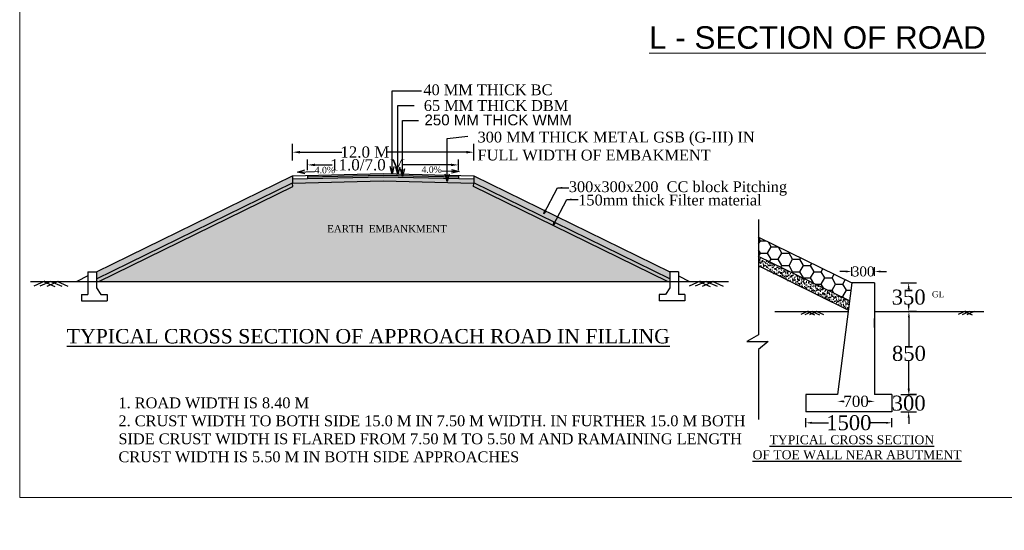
# Model space of a CAD drawing. Header units: millimetres. Extents: x 103078 to 43837761, y -12669217 to 12462298.
# Tile 1 of 5: x 30123312 to 30254704, y -210950 to -142802. Entities that reach past the tile are written whole.
import ezdxf

# ---------------------------------------------------------------- set-up
doc = ezdxf.new("R2010")
doc.units = ezdxf.units.MM
doc.header["$LTSCALE"] = 60
doc.header["$MEASUREMENT"] = 0
doc.linetypes.add('ACAD_ISO03W100', pattern=[30, 12, -18])
doc.layers.add('PDF_H.F.L.', color=7, linetype='ACAD_ISO03W100')
doc.styles.add('Annotative', font='arial.ttf')
doc.styles.add('style1', font='txt.shx', dxfattribs={"height": 1})
doc.dimstyles.get("Standard").update_dxf_attribs({"dimtxt": 400, "dimasz": 215, "dimexe": 0.18, "dimexo": 0.0625, "dimgap": 0.09, "dimtad": 0, "dimtih": 1, "dimtoh": 1, "dimdec": 0, "dimzin": 4, "dimdsep": 46, "dimtxsty": 'Standard', "dimblk": 'OPEN90', "dimcen": 0, "dimadec": 0, "dimazin": 1, "dimtfac": 1, "dimtdec": 0, "dimtix": 1, "dimtofl": 0, "dimtmove": 0, "dimatfit": 3, "dimldrblk": 'OPEN30', "dimfxl": 1, "dimtolj": 1, "dimtzin": 0, "dimarcsym": 0})
pattern_1 = [(37.5, (23945264.84, 733250.63), (-5.442626, 166.4775736), [0, -131.328, 0, -146.88, 0, -140.4]), (7.5, (23945264.84, 733250.63), (152.908707, 243.83342), [0, -70.848, 0, -118.368, 0, -45.36]), (327.5, (23945158.57, 733250.63), (269.061857, 0.4889422), [0, -43.2, 0, -155.52, 0, -203.04]), (317.5, (23945158.57, 733250.63), (259.729339, 75.831169), [0, -21.6, 0, -101.952, 0, -116.64])]

# ---------------------------------------------------------------- blocks, each defined once
blk = doc.blocks.new('*D6557')
at = {"color": 0, "linetype": 'Continuous', "lineweight": -2, "transparency": 16777216}
for p, q in [((30159719, -160485), (30159719, -160485)), ((30160719, -160485), (30166322, -160485)), ((30182911, -160485), (30172416, -160485)), ((30183911, -160485), (30183911, -160485))]:
    blk.add_line(p, q, dxfattribs=at)
at = {"color": 0, "linetype": 'Continuous', "lineweight": 9, "transparency": 16777216}
for points in [[(30160719, -160319), (30160719, -160652), (30159719, -160485)], [(30182911, -160319), (30182911, -160652), (30183911, -160485)]]:
    blk.add_solid(points, dxfattribs=at)
at = {"layer": 'Defpoints', "color": 0, "linetype": 'Continuous', "lineweight": 9, "transparency": 16777216}
for p in [(30159719, -160485), (30183911, -160485), (30183911, -160485)]:
    blk.add_point(p, dxfattribs=at)
at = {"color": 0, "linetype": 'Continuous', "transparency": 16777216, "insert": (30169369, -160485), "char_height": 300, "attachment_point": 5}
blk.add_mtext('\\A1;{\\fTimes New Roman|b0|i0|c0|p18;\\H5x;12.0 M}', dxfattribs=at)
blk = doc.blocks.new('*D6558')
at = {"color": 0, "linetype": 'Continuous', "lineweight": -2, "transparency": 16777216}
for p, q in [((30161724, -162185), (30161724, -162185)), ((30162724, -162185), (30164996, -162185)), ((30180884, -162185), (30174473, -162185)), ((30181884, -162185), (30181884, -162185))]:
    blk.add_line(p, q, dxfattribs=at)
at = {"color": 0, "linetype": 'Continuous', "lineweight": 9, "transparency": 16777216}
for points in [[(30162724, -162018), (30162724, -162352), (30161724, -162185)], [(30180884, -162018), (30180884, -162352), (30181884, -162185)]]:
    blk.add_solid(points, dxfattribs=at)
at = {"layer": 'Defpoints', "color": 0, "linetype": 'Continuous', "lineweight": 9, "transparency": 16777216}
for p in [(30161724, -162185), (30181884, -162185), (30181884, -162185)]:
    blk.add_point(p, dxfattribs=at)
at = {"color": 0, "linetype": 'Continuous', "transparency": 16777216, "insert": (30169734, -162185), "char_height": 300, "attachment_point": 5}
blk.add_mtext('\\A1;{\\fTimes New Roman|b0|i0|c0|p18;\\H5x;11.0/7.0 M}', dxfattribs=at)
blk = doc.blocks.new('*D6551')
at = {"color": 0, "linetype": 'Continuous', "lineweight": -2, "transparency": 16777216}
for p, q in [((30233540, -176410), (30232740, -176410)), ((30234340, -176410), (30234340, -176410)), ((30237400, -176410), (30237400, -176410)), ((30238200, -176410), (30239000, -176410))]:
    blk.add_line(p, q, dxfattribs=at)
at = {"color": 0, "linetype": 'Continuous', "lineweight": 9, "transparency": 16777216}
for points in [[(30233540, -176277), (30233540, -176544), (30234340, -176410)], [(30238200, -176277), (30238200, -176544), (30237400, -176410)]]:
    blk.add_solid(points, dxfattribs=at)
at = {"layer": 'Defpoints', "color": 0, "linetype": 'Continuous', "lineweight": 9, "transparency": 16777216}
for p in [(30234340, -176410), (30237400, -176410), (30237400, -176410)]:
    blk.add_point(p, dxfattribs=at)
at = {"color": 0, "linetype": 'Continuous', "transparency": 16777216, "insert": (30235870, -176410), "char_height": 400, "attachment_point": 5}
blk.add_mtext('\\A1;{\\fTimes New Roman|b0|i0|c0|p18;\\H3.33333x;300}', dxfattribs=at)
blk = doc.blocks.new('*D6552')
at = {"color": 0, "linetype": 'Continuous', "lineweight": -2, "transparency": 16777216}
for p, q in [((30228220, -196602), (30228220, -196602)), ((30229020, -196602), (30231230, -196602)), ((30238895, -196602), (30236685, -196602)), ((30239695, -196602), (30239695, -196602))]:
    blk.add_line(p, q, dxfattribs=at)
at = {"color": 0, "linetype": 'Continuous', "lineweight": 9, "transparency": 16777216}
for points in [[(30229020, -196469), (30229020, -196735), (30228220, -196602)], [(30238895, -196469), (30238895, -196735), (30239695, -196602)]]:
    blk.add_solid(points, dxfattribs=at)
at = {"layer": 'Defpoints', "color": 0, "linetype": 'Continuous', "lineweight": 9, "transparency": 16777216}
for p in [(30228220, -196602), (30239695, -196602), (30239695, -196602)]:
    blk.add_point(p, dxfattribs=at)
at = {"color": 0, "linetype": 'Continuous', "transparency": 16777216, "insert": (30233957, -196602), "char_height": 400, "attachment_point": 5}
blk.add_mtext('\\A1;{\\fTimes New Roman|b0|i0|c0|p18;\\H5x;1500}', dxfattribs=at)
blk = doc.blocks.new('*D6553')
at = {"color": 0, "linetype": 'Continuous', "lineweight": -2, "transparency": 16777216}
for p, q in [((30232451, -193742), (30232451, -193742)), ((30233251, -193742), (30233345, -193742)), ((30236600, -193742), (30236506, -193742)), ((30237400, -193777), (30237400, -193742))]:
    blk.add_line(p, q, dxfattribs=at)
at = {"color": 0, "linetype": 'Continuous', "lineweight": 9, "transparency": 16777216}
for points in [[(30233251, -193608), (30233251, -193875), (30232451, -193742)], [(30236600, -193608), (30236600, -193875), (30237400, -193742)]]:
    blk.add_solid(points, dxfattribs=at)
at = {"layer": 'Defpoints', "color": 0, "linetype": 'Continuous', "lineweight": 9, "transparency": 16777216}
for p in [(30232451, -193742), (30237400, -193742), (30237400, -193777)]:
    blk.add_point(p, dxfattribs=at)
at = {"color": 0, "linetype": 'Continuous', "transparency": 16777216, "insert": (30234925, -193742), "char_height": 400, "attachment_point": 5}
blk.add_mtext('\\A1;{\\fTimes New Roman|b0|i0|c0|p18;\\H3.75x;700}', dxfattribs=at)
blk = doc.blocks.new('*D6554')
at = {"color": 0, "linetype": 'Continuous', "lineweight": -2, "transparency": 16777216}
for p, q in [((30241941, -177935), (30241941, -177935)), ((30241941, -178735), (30241941, -178821)), ((30241941, -180941), (30241941, -180856)), ((30241941, -181741), (30241941, -181741))]:
    blk.add_line(p, q, dxfattribs=at)
at = {"color": 0, "linetype": 'Continuous', "lineweight": 9, "transparency": 16777216}
for points in [[(30241808, -178735), (30242074, -178735), (30241941, -177935)], [(30241808, -180941), (30242074, -180941), (30241941, -181741)]]:
    blk.add_solid(points, dxfattribs=at)
at = {"layer": 'Defpoints', "color": 0, "linetype": 'Continuous', "lineweight": 9, "transparency": 16777216}
for p in [(30241941, -177935), (30241941, -177935), (30241941, -181741)]:
    blk.add_point(p, dxfattribs=at)
at = {"color": 0, "linetype": 'Continuous', "transparency": 16777216, "insert": (30241941, -179838), "char_height": 400, "attachment_point": 5}
blk.add_mtext('\\A1;{\\fTimes New Roman|b0|i0|c0|p18;\\H5x;350}', dxfattribs=at)
blk = doc.blocks.new('*D6555')
at = {"color": 0, "linetype": 'Continuous', "lineweight": -2, "transparency": 16777216}
for p, q in [((30241941, -192040), (30241941, -191240)), ((30241941, -192840), (30241941, -192840)), ((30241941, -195135), (30241941, -195135)), ((30241941, -195935), (30241941, -196735))]:
    blk.add_line(p, q, dxfattribs=at)
at = {"color": 0, "linetype": 'Continuous', "lineweight": 9, "transparency": 16777216}
for points in [[(30241808, -192040), (30242074, -192040), (30241941, -192840)], [(30241808, -195935), (30242074, -195935), (30241941, -195135)]]:
    blk.add_solid(points, dxfattribs=at)
at = {"layer": 'Defpoints', "color": 0, "linetype": 'Continuous', "lineweight": 9, "transparency": 16777216}
for p in [(30241941, -192840), (30241941, -192840), (30241941, -195135)]:
    blk.add_point(p, dxfattribs=at)
at = {"color": 0, "linetype": 'Continuous', "transparency": 16777216, "insert": (30241941, -193988), "char_height": 400, "attachment_point": 5}
blk.add_mtext('\\A1;{\\fTimes New Roman|b0|i0|c0|p18;\\H5x;300}', dxfattribs=at)
blk = doc.blocks.new('*D6556')
at = {"color": 0, "linetype": 'Continuous', "lineweight": -2, "transparency": 16777216}
for p, q in [((30242974, -181741), (30241975, -181741)), ((30241975, -182541), (30241975, -186336)), ((30241975, -192040), (30241975, -188371)), ((30243000, -192840), (30241975, -192840))]:
    blk.add_line(p, q, dxfattribs=at)
at = {"color": 0, "linetype": 'Continuous', "lineweight": 9, "transparency": 16777216}
for points in [[(30241842, -182541), (30242108, -182541), (30241975, -181741)], [(30241842, -192040), (30242108, -192040), (30241975, -192840)]]:
    blk.add_solid(points, dxfattribs=at)
at = {"layer": 'Defpoints', "color": 0, "linetype": 'Continuous', "lineweight": 9, "transparency": 16777216}
for p in [(30241975, -181741), (30242974, -181741), (30243000, -192840)]:
    blk.add_point(p, dxfattribs=at)
at = {"color": 0, "linetype": 'Continuous', "transparency": 16777216, "insert": (30241975, -187354), "char_height": 400, "attachment_point": 5}
blk.add_mtext('\\A1;{\\fTimes New Roman|b0|i0|c0|p18;\\H5x;850}', dxfattribs=at)

msp = doc.modelspace()

# ---------------------------------------------------------------- hatches: boundary and pattern name
at = {"linetype": 'Continuous'}
h = msp.add_hatch(dxfattribs=at)
h.set_pattern_fill('HONEY', color=256, scale=2880)
h.set_pattern_definition([(0, (23945264.84, 733250.63), (540, 311.769145), [360, -720]), (120, (23945264.84, 733250.63), (-540, 311.769145), [360, -720]), (60, (23945264.84, 733250.63), (1e-13, 623.53829), [-720, 360])])
h.paths.add_polyline_path([(30133557.2, -176432.2), (30133557.2, -177394.2), (30159719.1, -164583.3), (30159719.1, -163626.3), (30159708.3, -163626.5)])
h.paths.add_polyline_path([(30210073.1, -177394.2), (30210073.1, -176432.7), (30183911.1, -163626.5), (30183911.1, -164583.3)])
h = msp.add_hatch(dxfattribs=at)
h.set_pattern_fill('AR-CONC', color=256, scale=86.4)
h.set_pattern_definition([(50, (23945264.84, 733250.63), (619.712798, -54.217845), [64.8, -712.8]), (355, (23945264.84, 733250.6), (-119.88115, 649.894004), [51.84, -570.24]), (100.451444, (23945316.5, 733246.1), (499.831644, 595.67615), [55.071526, -605.786785]), (46.1842, (23945264.84, 733423.4), (922.09651, -143.00866), [97.2, -1069.2]), (96.635635, (23945341.7, 733411.5), (807.54792, 841.63847), [82.60734, -908.68069]), (351.184164, (23945264.8, 733423.4), (807.54792, 841.63847), [77.76, -855.36]), (21, (23945351.24, 733380.23), (515.727693, -347.86272), [64.8, -712.8]), (326, (23945351.24, 733380.2), (210.224447, 626.52964), [51.84, -570.24]), (71.451445, (23945394.2, 733351.24), (725.952133, 278.666916), [55.071524, -605.786785]), (37.5, (23945264.84, 733250.63), (10.506115, 287.62029), [0, -563.328, 0, -578.88, 0, -572.4]), (7.5, (23945264.84, 733250.63), (227.29208, 340.771719), [0, -330.048, 0, -550.368, 0, -218.16]), (327.5, (23945072.17, 733250.63), (461.222585, -19.487409), [0, -216, 0, -673.92, 0, -894.24]), (317.5, (23944985.77, 733250.63), (503.87285, 86.490705), [0, -280.8, 0, -447.552, 0, -635.04])])
h.paths.add_polyline_path([(30171815.1, -163756), (30159719.1, -164058.4), (30159719.1, -164620), (30171815.1, -164317.6)])
h.paths.add_polyline_path([(30183911.1, -164058.4), (30171815.1, -163756), (30171815.1, -164317.6), (30183911.1, -164620)])
h = msp.add_hatch(dxfattribs=at)
h.set_pattern_fill('AR-CONC', color=256, scale=57.6)
h.set_pattern_definition([(50, (23945264.84, 733250.63), (413.141865, -36.14523), [43.2, -475.2]), (355, (23945264.84, 733250.63), (-79.920768, 433.26267), [34.56, -380.16]), (100.4514445, (23945299.27, 733247.6), (333.221096, 397.117435), [36.71435, -403.857857]), (46.1842, (23945264.84, 733365.83), (614.731006, -95.339106), [64.8, -712.8]), (96.635635, (23945316.07, 733357.9), (538.36528, 561.092314), [55.07156, -605.787126]), (351.184164, (23945264.84, 733365.8), (538.36528, 561.092314), [51.84, -570.24]), (21, (23945322.44, 733337.03), (343.818462, -231.908481), [43.2, -475.2]), (326, (23945322.44, 733337.03), (140.14963, 417.686426), [34.56, -380.16]), (71.451445, (23945351.1, 733317.7), (483.96809, 185.777944), [36.71435, -403.857857]), (37.5, (23945264.84, 733250.63), (7.0040767, 191.7468598), [0, -375.552, 0, -385.92, 0, -381.6]), (7.5, (23945264.84, 733250.63), (151.5280536, 227.181146), [0, -220.032, 0, -366.912, 0, -145.44]), (327.5, (23945136.4, 733250.63), (307.4817232, -12.991606), [0, -144, 0, -449.28, 0, -596.16]), (317.5, (23945078.8, 733250.63), (335.915234, 57.66047), [0, -187.2, 0, -298.368, 0, -423.36])])
h.paths.add_polyline_path([(30171815.1, -163323.9), (30161724.3, -163576.1), (30161724.3, -163792.2), (30171815.1, -163539.9)])
h.paths.add_polyline_path([(30171815.1, -163323.9), (30171815.1, -163539.9), (30181881.4, -163791.6), (30181881.4, -163575.5)])
h.paths.add_polyline_path([(30171815.1, -163539.9), (30171815.1, -163756), (30181881.4, -164007.7), (30181881.4, -163791.6)])
h.paths.add_polyline_path([(30171815.1, -163539.9), (30161724.3, -163792.2), (30161724.3, -164008.3), (30171815.1, -163756)])
h = msp.add_hatch(dxfattribs=at)
h.set_pattern_fill('AR-SAND', color=256, scale=86.4)
h.set_pattern_definition(pattern_1)
h.paths.add_polyline_path([(30159739.6, -165054.3), (30159717.4, -164584.1), (30133557.2, -177394.2), (30133557.2, -177724), (30133866, -177724)])
h = msp.add_hatch(dxfattribs=at)
h.set_pattern_fill('AR-SAND', color=256, scale=960)
h.set_pattern_definition([(37.5, (28147768.1, -93354.3), (-60.4736, 1849.7508), [0, -1459.2, 0, -1632, 0, -1560]), (7.5, (28147768, -93354.3), (1698.9856, 2709.2602), [0, -787.2, 0, -1315.2, 0, -504]), (327.5, (28146587.3, -93354.3), (2989.5762, 5.4327), [0, -480, 0, -1728, 0, -2256]), (317.5, (28146587.3, -93354.3), (2885.8815, 842.5685), [0, -240, 0, -1132.8, 0, -1296])])
h.paths.add_polyline_path([(30171815.1, -164317.6), (30159719.1, -164620), (30159739.6, -165054.3), (30133866, -177724), (30171815.1, -177724)])
h.paths.add_polyline_path([(30183890.7, -165054.3), (30183911.1, -164620), (30171815.1, -164317.6), (30171815.1, -177724), (30209764.2, -177724)])
h = msp.add_hatch(dxfattribs=at)
h.set_pattern_fill('AR-SAND', color=256, scale=86.4)
h.set_pattern_definition(pattern_1)
h.paths.add_polyline_path([(30183911.1, -164583.3), (30183911.1, -164620), (30183890.7, -165054.3), (30209764.2, -177724), (30210073.1, -177724), (30210073.1, -177394.2)])
h = msp.add_hatch(dxfattribs=at)
h.set_pattern_fill('HONEY', color=256, scale=7650)
h.set_pattern_definition([(0, (13593442.9, 2238411), (1434.375, 828.136792), [956.25, -1912.5]), (120, (13593442.9, 2238411), (-1434.375, 828.136792), [956.25, -1912.5]), (60, (13593442.9, 2238411), (3e-13, 1656.273585), [-1912.5, 956.25])])
h.paths.add_polyline_path([(30221897.5, -171844.9), (30221897.5, -174396.7), (30234035.1, -180340.2), (30234339.9, -177935.3)])
h = msp.add_hatch(dxfattribs=at)
h.set_pattern_fill('AR-SAND', color=256, scale=229.5)
h.set_pattern_definition([(37.5, (13593442.9, 2238411), (-14.456976, 442.206055), [0, -348.84, 0, -390.15, 0, -372.9375]), (7.5, (13593442.9, 2238411), (406.163754, 647.682522), [0, -188.19, 0, -314.415, 0, -120.4875]), (327.5, (13593160.62, 2238411), (714.695557, 1.298753), [0, -114.75, 0, -413.1, 0, -539.325]), (317.5, (13593160.6, 2238411), (689.906056, 201.426542), [0, -57.375, 0, -270.81, 0, -309.825])])
h.paths.add_polyline_path([(30221897.5, -175674.4), (30233519.4, -181365.4), (30233878.5, -181575.6), (30234035.1, -180340.2), (30221897.5, -174396.7)])

# ---------------------------------------------------------------- linework, layer by layer
for p, q in [((30159719.1, -161580.3), (30159719.1, -159390.3)), ((30183911.1, -161580.3), (30183911.1, -159390.3)), ((30161724.3, -162897.4), (30161724.3, -161472.7)), ((30181884.3, -162897.4), (30181884.3, -161472.7)), ((30159719.1, -163626.3), (30159719.1, -164620)), ((30161724.3, -163576.1), (30161724.3, -164008.3)), ((30181881.4, -163575.5), (30181881.4, -164007.7)), ((30181881.4, -163575.5), (30181881.4, -164007.7)), ((30183911.1, -163626.3), (30183911.1, -164620)), ((30221897.5, -169471.8), (30221897.5, -184867.5)), ((30234339.9, -177007.1), (30234339.9, -175813.5)), ((30237399.9, -177007.1), (30237399.9, -175813.5)), ((30132405.2, -176432.7), (30132405.2, -179456.7)), ((30132405.2, -176432.7), (30133557.2, -176432.7)), ((30133557.2, -176432.7), (30133557.2, -178592.7)), ((30210073.1, -176432.7), (30210073.1, -178592.7)), ((30211225.1, -176432.7), (30210073.1, -176432.7)), ((30211225.1, -176432.7), (30211225.1, -179456.7)), ((30124767.5, -177724), (30217891.8, -177724)), ((30132405.2, -177728.7), (30133557.2, -177728.7)), ((30133557.2, -178592.7), (30134133.2, -179456.7)), ((30210073.1, -178592.7), (30209497.1, -179456.7)), ((30234339.9, -177935.3), (30232450.8, -192840.4)), ((30237399.9, -177935.3), (30234339.9, -177935.3)), ((30237399.9, -177935.3), (30237399.9, -192840.4)), ((30240881.5, -177935.3), (30243000.1, -177935.3)), ((30131541.2, -179456.7), (30131541.2, -180320.7)), ((30131541.2, -179456.7), (30132405.2, -179456.7)), ((30134133.2, -179456.7), (30134997.2, -179456.7)), ((30134997.2, -179456.7), (30134997.2, -180320.7)), ((30209497.1, -179456.7), (30208633.1, -179456.7)), ((30208633.1, -179456.7), (30208633.1, -180320.7)), ((30212089.1, -179456.7), (30211225.1, -179456.7)), ((30212089.1, -179456.7), (30212089.1, -180320.7)), ((30131541.2, -180320.7), (30134997.2, -180320.7)), ((30212089.1, -180320.7), (30208633.1, -180320.7)), ((30224063.1, -181741.1), (30233857.5, -181741.1)), ((30237399.9, -181741.1), (30251981.2, -181741.1)), ((30237399.9, -183879.6), (30237399.9, -182686)), ((30221897.5, -184867.5), (30220355.3, -185772.5)), ((30220355.3, -185772.5), (30223173.2, -185772.5)), ((30223173.2, -185772.5), (30221897.5, -186798)), ((30221897.5, -186798), (30221897.5, -196151.4)), ((30232450.8, -192840.4), (30228219.9, -192840.4)), ((30228219.9, -192840.4), (30228219.9, -195135.4)), ((30239694.9, -192840.4), (30237399.9, -192840.4)), ((30239694.9, -192840.4), (30239694.9, -195135.4)), ((30240881.5, -192840.4), (30243000.1, -192840.4)), ((30239694.9, -195135.4), (30228219.9, -195135.4)), ((30240881.5, -195135.4), (30243000.1, -195135.4)), ((30228219.9, -197198.9), (30228219.9, -196005.3)), ((30239694.9, -197198.9), (30239694.9, -196005.3))]:
    msp.add_line(p, q, dxfattribs=at)
for p, q in [((30126670, -177696.8), (30125192.1, -178349.3)), ((30127470.9, -177724), (30125993, -178376.6)), ((30126508.6, -177756.7), (30127986.6, -178409.3)), ((30128433.3, -177756.7), (30126955.3, -178409.3)), ((30127470.9, -177724), (30128948.9, -178376.6)), ((30128271.9, -177696.8), (30129749.8, -178349.3)), ((30214118.6, -177696.8), (30212640.6, -178349.3)), ((30214919.5, -177724), (30213441.5, -178376.6)), ((30213957.2, -177756.7), (30215435.2, -178409.3)), ((30215881.8, -177756.7), (30214403.9, -178409.3)), ((30214919.5, -177724), (30216397.5, -178376.6)), ((30215720.4, -177696.8), (30217198.4, -178349.3)), ((30228518.1, -181723), (30227536.7, -182156.4)), ((30229050, -181741.1), (30228068.5, -182174.4)), ((30228410.9, -181762.8), (30229392.4, -182196.2)), ((30229689, -181762.8), (30228707.5, -182196.2)), ((30229050, -181741.1), (30230031.4, -182174.4)), ((30229581.8, -181723), (30230563.3, -182156.4)), ((30249520.2, -181723), (30248538.7, -182156.4)), ((30250052.1, -181741.1), (30249070.6, -182174.4)), ((30249413, -181762.8), (30250394.5, -182196.2)), ((30250691.1, -181762.8), (30249709.6, -182196.2))]:
    msp.add_line(p, q)
at = {"color": 7, "linetype": 'Continuous', "lineweight": 9, "ltscale": 2}
msp.add_lwpolyline([(30318455, -206565.7), (30123312, -206565.7), (30123312, -76898), (30318455, -76898)], close=True, dxfattribs=at)
at = {"linetype": 'Continuous'}
for points in [[(30133556.2, -176432.7), (30159708.3, -163626.5)], [(30159708.3, -163626.5), (30171815.1, -163323.9), (30183921.9, -163626.5)], [(30159708.3, -163626.5), (30171815.1, -163323.9), (30183921.9, -163626.5)], [(30159713.7, -163842.5), (30159719.1, -163842.3)], [(30159719.1, -164058.4), (30171815.1, -163756), (30183911.1, -164058.4)], [(30159719.1, -164058.4), (30171815.1, -163756), (30183911.1, -164058.4)], [(30161724.3, -163792.2), (30171815.1, -163539.9), (30181881.4, -163791.6)], [(30183911.1, -163626.5), (30210073.1, -176432.7)], [(30183911.1, -163842.3), (30183916.5, -163842.5)], [(30133557.2, -177394.2), (30159719.1, -164583.3)], [(30133866, -177724), (30159739.6, -165054.3), (30159719.1, -164620)], [(30159719.1, -164620), (30171815.1, -164317.6), (30183911.1, -164620)], [(30209764.2, -177724), (30183890.7, -165054.3), (30183911.1, -164620)], [(30210073.1, -177394.2), (30183911.1, -164583.3)], [(30221897.5, -171844.9), (30234339.9, -177935.3)], [(30234035.1, -180340.2), (30221897.5, -174396.7)], [(30233878.5, -181575.6), (30221897.5, -175674.4)], [(30132405.2, -176996.6), (30130919.1, -177724)], [(30211225.1, -176996.6), (30212711.1, -177724)]]:
    msp.add_lwpolyline(points, dxfattribs=at)

# ---------------------------------------------------------------- texts
at = {"color": 7, "linetype": 'Continuous', "lineweight": 9, "char_height": 2000, "attachment_point": 1, "rotation": 270, "style": 'Annotative'}
for s, insert in [('\\pi3721.38129;RCC BOX TYPE \\P\\pi6282.77284;ABUTMENT', (30250136.5, -89272.9)), ('\\A1;\\pi611.55865;15.0 M IN STRAIGHT', (30257730.9, -91115.3))]:
    msp.add_mtext_dynamic_manual_height_columns(s, width=27876.596, gutter_width=1000, heights=[0], dxfattribs=dict(at, insert=insert))
at = {"linetype": 'Continuous', "attachment_point": 4}
for s, insert, char_height, width in [('{\\fTimes New Roman|b0|i0|c0|p18;       \\H1.66667x;40 MM THICK BC}', (30174904, -152171.6), 864, 21495.57), ('{\\fTimes New Roman|b0|i0|c0|p18;    \\H1.66667x;65 MM THICK DBM }', (30175930.9, -154269.3), 864, 21495.57), ('{\\fTimes New Roman|b0|i0|c0|p18;300 MM THICK METAL GSB (G-III) IN FULL WIDTH OF EMBAKMENT}', (30184413.3, -159685.6), 1440, 38420.816)]:
    msp.add_mtext(s, dxfattribs=dict(at, insert=insert, char_height=char_height, width=width))
at = {"linetype": 'Continuous', "insert": (30176210.5, -156186.7), "char_height": 1440, "width": 47578.634, "attachment_point": 4, "style": 'Annotative'}
msp.add_mtext('  250 MM THICK WMM ', dxfattribs=at)
at = {"linetype": 'Continuous'}
for s, insert, char_height, attachment_point in [('{\\fTimes New Roman|b0|i0|c0|p18;4.0%}\\~', (30162671.2, -162880.3), 864, 4), ('{\\fTimes New Roman|b0|i0|c0|p18;4.0%}\\~', (30179644, -162818.2), 864, 6), ('{\\fTimes New Roman|b0|i0|c0|p18;300x300x200  CC block Pitching}', (30196594.2, -165332.6), 1440, 4), ('{\\fTimes New Roman|b0|i0|c0|p18;150mm thick Filter material }', (30197851, -166882.7), 1440, 4)]:
    msp.add_mtext(s, dxfattribs=dict(at, insert=insert, char_height=char_height, attachment_point=attachment_point))
at = {"attachment_point": 1, "style": 'style1'}
for s, insert, char_height in [('{\\fTimes New Roman|b0|i0|c0|p18;\\H0.48225x;EARTH  EMBANKMENT\\H2.0736x;                         }', (30164351, -170222.1), 1990.656), ('{\\fTimes New Roman|b0|i0|c0|p18;\\H0.30864x;GL\\H3.24x;                         }', (30245043.9, -179033.7), 2643.84), ('{\\fTimes New Roman|b0|i0|c0|p18;\\H0.96451x;\\LTYPICAL CROSS SECTION OF APPROACH ROAD IN FILLING\\H1.0368x;\\l                 }', (30129594.2, -184082.7), 1990.656)]:
    msp.add_mtext(s, dxfattribs=dict(at, insert=insert, char_height=char_height))
for s, insert, char_height, width in [('{\\fTimes New Roman|b0|i0|c0|p18;1. ROAD WIDTH IS 8.40 M\\P2. CRUST WIDTH TO BOTH SIDE 15.0 M IN 7.50 M WIDTH. IN FURTHER 15.0 M BOTH SIDE CRUST WIDTH IS FLARED FROM 7.50 M TO 5.50 M AND RAMAINING LENGTH CRUST WIDTH IS 5.50 M IN BOTH SIDE APPROACHES}', (30136491, -193219), 1440, 83785.002), ('{\\fTimes New Roman|b0|i0|c0|p18;      \\LTYPICAL CROSS SECTION\\l \\P \\LOF TOE WALL NEAR ABUTMENT\\l                      }', (30220663.7, -198261.8), 1200, 29410.644)]:
    msp.add_mtext(s, dxfattribs=dict(at, insert=insert, char_height=char_height, width=width))
at = {"layer": 'PDF_H.F.L.', "color": 7, "linetype": 'Continuous', "lineweight": 9, "insert": (30207298.9, -143679.4), "char_height": 3000, "width": 53100.219, "attachment_point": 1, "style": 'Annotative'}
msp.add_mtext('{\\LL - SECTION OF ROAD }', dxfattribs=at)

# ---------------------------------------------------------------- dimensions: what is measured, and where the dimension line sits
at = {"linetype": 'Continuous'}
for base, p1, p2, text, override, picture, middle in [((30183911.1, -160485.3), (30159719.1, -160485.3), (30183911.1, -160485.3), '{\\fTimes New Roman|b0|i0|c0|p18;\\H5x;12.0 M}', {"dimtxt": 300, "dimasz": 1000, "dimfxl": 300}, '*D6557', (30169369.1, -160485.3)), ((30181884.3, -162185.1), (30161724.3, -162185.1), (30181884.3, -162185.1), '{\\fTimes New Roman|b0|i0|c0|p18;\\H5x;11.0/7.0 M}', {"dimtxt": 300, "dimasz": 1000, "dimfxl": 300}, '*D6558', (30169734.5, -162185.1)), ((30237399.9, -193741.7), (30232450.8, -193741.7), (30237399.9, -193777.2), '{\\fTimes New Roman|b0|i0|c0|p18;\\H3.75x;700}', {"dimasz": 800, "dimfxl": 300}, '*D6553', (30234925.3, -193741.7))]:
    dim = msp.add_linear_dim(base=base, p1=p1, p2=p2, text=text, dimstyle='Standard', override=override, dxfattribs=at)
    dim.commit()
    dim.dimension.update_dxf_attribs({"geometry": picture, "text_midpoint": middle, "dimtype": 160})
for base, p1, p2, text, picture, middle in [((30237399.9, -176410.3), (30234339.9, -176410.3), (30237399.9, -176410.3), '{\\fTimes New Roman|b0|i0|c0|p18;\\H3.33333x;300}', '*D6551', (30235869.9, -176410.3)), ((30239694.9, -196602.1), (30228219.9, -196602.1), (30239694.9, -196602.1), '{\\fTimes New Roman|b0|i0|c0|p18;\\H5x;1500}', '*D6552', (30233957.4, -196602.1))]:
    dim = msp.add_linear_dim(base=base, p1=p1, p2=p2, text=text, dimstyle='Standard', override={"dimasz": 800, "dimfxl": 300}, dxfattribs=at)
    dim.commit()
    dim.dimension.update_dxf_attribs({"geometry": picture, "text_midpoint": middle})
for base, p1, p2, text, picture, middle in [((30241941.1, -177935.3), (30241941.1, -181741.1), (30241941.1, -177935.3), '{\\fTimes New Roman|b0|i0|c0|p18;\\H5x;350}', '*D6554', (30241941.1, -179838.2)), ((30241941.1, -192840.4), (30241941.1, -195135.4), (30241941.1, -192840.4), '{\\fTimes New Roman|b0|i0|c0|p18;\\H5x;300}', '*D6555', (30241941.1, -193987.9))]:
    dim = msp.add_linear_dim(base=base, p1=p1, p2=p2, angle=90, text=text, dimstyle='Standard', override={"dimasz": 800, "dimfxl": 300}, dxfattribs=at)
    dim.commit()
    dim.dimension.update_dxf_attribs({"geometry": picture, "text_midpoint": middle})
dim = msp.add_linear_dim(base=(30241975, -181741.1), p1=(30243000.1, -192840.4), p2=(30242973.7, -181741.1), angle=90, text='{\\fTimes New Roman|b0|i0|c0|p18;\\H5x;850}', dimstyle='Standard', override={"dimasz": 800, "dimfxl": 300}, dxfattribs=at)
dim.commit()
dim.dimension.update_dxf_attribs({"geometry": '*D6556', "text_midpoint": (30241975, -187353.7), "dimtype": 160})

# ---------------------------------------------------------------- leaders
for points in [[(30173000.6, -163405.3), (30173000.6, -152317.7), (30176942.9, -152317.7)], [(30173783.7, -163479.6), (30173783.7, -154269.3), (30175930.6, -154269.3)], [(30174396.7, -163727.6), (30174396.7, -156266.4), (30176543.6, -156266.4)]]:
    msp.add_leader(points, dimstyle='Standard', override={"dimtxt": 300, "dimasz": 1000, "dimfxl": 300}, dxfattribs=at)
at = {"linetype": 'Continuous', "annotation_type": 0, "has_hookline": 1}
for points, override, hookline_direction, text_width in [([(30180354.5, -164406.5), (30180354.5, -158670.9), (30183107.4, -158325.7)], {"dimtxt": 300, "dimasz": 1000, "dimfxl": 300}, 0, 36026), ([(30181946.9, -163070.7), (30179644.1, -163019.9)], {"dimtxt": 300, "dimasz": 1000, "dimfxl": 300}, 1, 2637.5), ([(30160368.3, -163132.8), (30162671.1, -163081.9)], {"dimtxt": 300, "dimasz": 1000, "dimfxl": 300}, 0, 2637.5), ([(30193259.3, -168702.6), (30195067.7, -165248.3), (30195704.9, -165248.3), (30195508.1, -165248.3), (30196594.1, -165248.3)], {"dimtxt": 300, "dimasz": 500, "dimfxl": 300}, 0, 28344.2), ([(30194516, -170252.7), (30196324.5, -166798.4), (30196961.6, -166798.4), (30196764.9, -166798.4), (30197850.9, -166798.4)], {"dimtxt": 300, "dimasz": 500, "dimfxl": 300}, 0, 23622.4)]:
    msp.add_leader(points, dimstyle='Standard', override=override, dxfattribs=dict(at, hookline_direction=hookline_direction, text_width=text_width))

doc.saveas('drawing.dxf')
